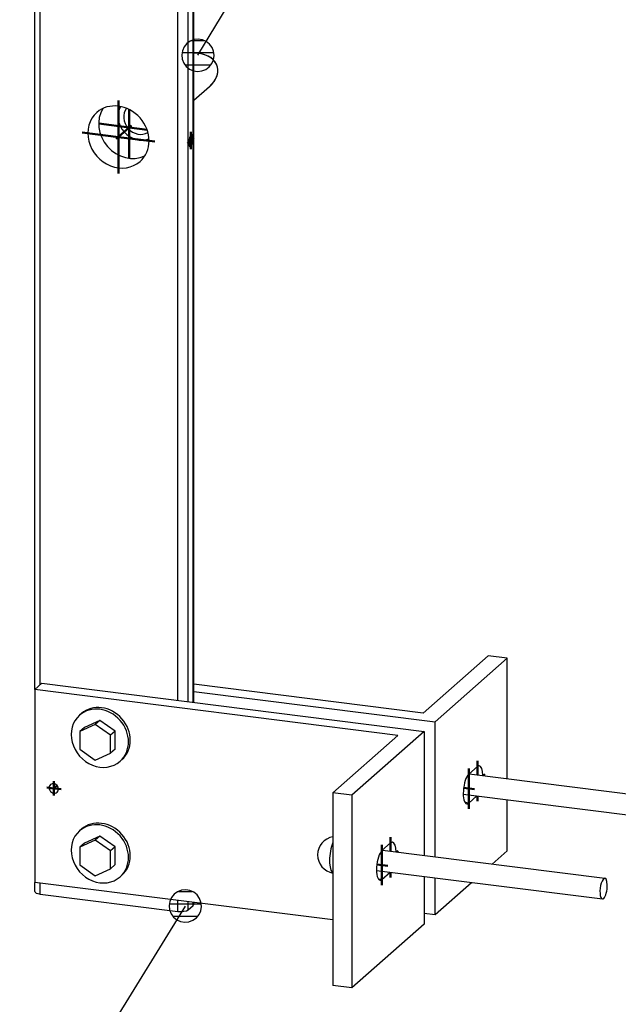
# Model space of a CAD drawing. Header units: millimetres. Extents: x 4464 to 5058, y 2900 to 3320.
# Tile 59 of 110: x 4790 to 4800, y 2973 to 2989. Entities that reach past the tile are written whole.
import ezdxf
from ezdxf.enums import TextEntityAlignment as Align

# ---------------------------------------------------------------- set-up
doc = ezdxf.new("R2010")
doc.units = ezdxf.units.MM
doc.linetypes.add('STRICHPUNKT2', pattern=[18.5, 10, -4, 0.5, -4])
doc.layers.get('0').update_dxf_attribs({"linetype": 'CONTINUOUS'})
for name, color, linetype in [('DIM49', 4, 'CONTINUOUS'), ('LE_GREEN', 3, 'CONTINUOUS'), ('LE_RED', 1, 'CONTINUOUS'), ('TXT_ALL', 7, 'CONTINUOUS')]:
    doc.layers.add(name, color=color, linetype=linetype)
doc.layers.add('LE_ALL', color=7, linetype='CONTINUOUS', lineweight=50)
doc.styles.add('ARIAL', font='arial.ttf')

# ---------------------------------------------------------------- blocks, each defined once
blk = doc.blocks.new('Precisie buis 22x3_03238', base_point=(4793.23528863, 2988.49266412))
blk.add_lwpolyline([(4793.23528863, 2988.49266412), (4793.14869761, 2988.50357357)])
for start_param, end_param in [(0.99741368, 1.18760703), (5.28577162, 7.280598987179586)]:
    blk.add_ellipse((4793.06819169, 2988.1441511), major_axis=(0.46203893, 0.14226915), ratio=0.69905585, start_param=start_param, end_param=end_param)
blk = doc.blocks.new('Precisie buis 22x3_03237')
blk.add_blockref('Precisie buis 22x3_03238', (4793.23528863, 2988.49266412))
blk = doc.blocks.new('Precisie buis 22x3_03240', base_point=(4792.40000187, 2987.20414617))
blk.add_line((4793.40238556, 2987.9499935), (4793.14869761, 2987.72626175))
for centre, major_axis, ratio, start_param, end_param in [((4793.06819169, 2988.1441511), (0.46203893, 0.14226915), 0.69905585, 5.28577162, 7.470792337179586), ((4792.25501889, 2987.4270001), (0.2425272, -0.2750000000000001), 0.8819171, 3.43545225, 5.98932571), ((4792.25501889, 2987.4270001), (0.17638342, -0.2), 0.8819171, 3.30675761, 6.11802035)]:
    blk.add_ellipse(centre, major_axis=major_axis, ratio=ratio, start_param=start_param, end_param=end_param)
blk = doc.blocks.new('Precisie buis 22x3_03239')
blk.add_blockref('Precisie buis 22x3_03240', (4792.40000187, 2987.20414617))
blk = doc.blocks.new('Hoekkoppelstuk Sierregel ø22 mm_03236')
for name in ['Precisie buis 22x3_03239', 'Precisie buis 22x3_03237']:
    blk.add_blockref(name, (0, 0))
blk = doc.blocks.new('BALUSTER PROFIEL 80X15 R4_04111', base_point=(4793.08633829, 2986.9720193))
for p, q in [((4793.14008619, 2977.91027099), (4793.14008619, 2993.07873613)), ((4793.14869761, 2977.90918606), (4793.14869761, 2993.08633069)), ((4793.05759039, 2977.92066449), (4793.05759039, 2993.00598168)), ((4792.88572803, 2977.94231711), (4792.88572803, 2992.85441332)), ((4790.6407336, 2978.19373276), (4790.6407336, 2990.34882687)), ((4790.55454072, 2978.11771779), (4790.55454072, 2990.17660276)), ((4790.55454072, 2974.82548066), (4790.55454072, 2974.97453952)), ((4790.6407336, 2974.78390669), (4790.6407336, 2974.96368024)), ((4790.6407336, 2974.78390669), (4792.88572803, 2974.50106398)), ((4792.88572803, 2974.50106398), (4792.88572803, 2974.68083753)), ((4793.05759039, 2974.52692447), (4793.05759039, 2974.65918491)), ((4793.05759039, 2974.52692447), (4793.14008619, 2974.59967892)), ((4793.14008619, 2974.59967892), (4793.14008619, 2974.64879141)), ((4793.14869761, 2974.6153924), (4793.14869761, 2974.64770648))]:
    blk.add_line(p, q)
for centre, major_axis, ratio, start_param, end_param in [((4792.09591712, 2987.28668553), (0.35276684, -0.4), 0.8819171, 3.39484865, 6.02992931), ((4791.91914043, 2987.13078313), (0.35276684, -0.4), 0.8819171, 6.28318531, 9.424777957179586), ((4791.91914043, 2987.13078313), (0.35276684, -0.4), 0.8819171, 3.14159265, 6.28318531), ((4790.68787405, 2974.82548066), (0.13333333, 0), 0.33333333, 3.14159265, 4.35102186), ((4793.01536427, 2974.6153924), (0.13333333, 0), 0.33333333, 5.92181818, 6.283185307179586), ((4792.93286848, 2974.54263795), (0.13333333, 0), 0.33333333, 4.35102186, 5.92181818)]:
    blk.add_ellipse(centre, major_axis=major_axis, ratio=ratio, start_param=start_param, end_param=end_param)
at = {"layer": 'LE_RED'}
for start_param, end_param in [(0, 1.93216345), (3.14159265, 3.76598198), (1.93216345, 3.14159265), (5.33677831, 6.283185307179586)]:
    blk.add_ellipse((4793.09883829, 2987.07123498), major_axis=(-0.0125, -0.09921567), ratio=0.33333333, start_param=start_param, end_param=end_param, dxfattribs=at)
blk = doc.blocks.new('_04113', base_point=(4791.88378509, 2987.09960266))
at = {"layer": 'LE_ALL', "color": 1, "linetype": 'STRICHPUNKT2'}
for p, q in [((4791.91914043, 2987.13078313), (4791.91914043, 2987.72789553)), ((4792.09591712, 2987.28668553), (4792.09591712, 2987.57871714)), ((4792.09591712, 2987.28668553), (4791.59702947, 2987.34953946)), ((4791.88378509, 2987.09960266), (4792.13127246, 2987.317866)), ((4792.09591712, 2987.28668553), (4792.38565826, 2987.25018157)), ((4792.09591712, 2987.28668553), (4792.09591712, 2986.78385404)), ((4791.91914043, 2987.13078313), (4791.32671134, 2987.20542218)), ((4791.91914043, 2987.13078313), (4792.51156951, 2987.05614409)), ((4791.91914043, 2987.13078313), (4791.91914043, 2986.53367074)), ((4793.09883829, 2987.07123498), (4793.09883829, 2987.21265633)), ((4793.09883829, 2987.07123498), (4793.1518713, 2987.11800569)), ((4793.09883829, 2987.07123498), (4793.04580528, 2987.02446426)), ((4793.14560901, 2987.06534242), (4793.08208954, 2987.07334512)), ((4793.09883829, 2987.07123498), (4793.09883829, 2986.92981362))]:
    blk.add_line(p, q, dxfattribs=at)
blk = doc.blocks.new('_04112')
blk.add_blockref('_04113', (4791.88378509, 2987.09960266))
blk = doc.blocks.new('DIN 13-M6_04115', base_point=(4793.08842162, 2986.98855525))
for start_param, end_param in [(3.14159265, 6.283185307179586), (0, 3.14159265)]:
    blk.add_ellipse((4793.09883829, 2987.07123498), major_axis=(-0.01041667, -0.08267973), ratio=0.33333333, start_param=start_param, end_param=end_param)
at = {"layer": 'LE_RED'}
for start_param, end_param in [(0, 1.93216345), (3.14159265, 3.76598198), (1.93216345, 3.14159265), (5.33677831, 6.28318531)]:
    blk.add_ellipse((4793.09883829, 2987.07123498), major_axis=(-0.0125, -0.09921567), ratio=0.33333333, start_param=start_param, end_param=end_param, dxfattribs=at)
blk = doc.blocks.new('DIN 13-M6_04114')
blk.add_blockref('DIN 13-M6_04115', (4793.08842162, 2986.98855525))
blk = doc.blocks.new('BALUSTER PROFIEL 80X15 R4_04110')
for name, p in [('BALUSTER PROFIEL 80X15 R4_04111', (4793.08633829, 2986.9720193)), ('_04112', (0, 0)), ('DIN 13-M6_04114', (0, 0))]:
    blk.add_blockref(name, p)
blk = doc.blocks.new('Hoeklijn 200x100x10_04118', base_point=(4797.63279414, 2976.26770627))
for p, q in [((4798.26329768, 2976.66658611), (4798.26329768, 2978.63080879)), ((4797.08478638, 2975.38967141), (4797.08478638, 2977.59145952)), ((4797.77421549, 2976.8638327), (4797.63279414, 2976.73911079)), ((4797.63279414, 2976.26770627), (4797.7673584, 2976.3863808)), ((4798.26329768, 2975.48811199), (4798.26329768, 2976.32389832)), ((4797.63279414, 2976.26770627), (4797.57433074, 2976.27507196)), ((4798.01831529, 2975.27205782), (4798.26329768, 2975.48811199)), ((4797.08478638, 2974.44876271), (4797.08478638, 2975.04698362)), ((4797.08478638, 2974.44876271), (4797.67831529, 2974.97220601)), ((4796.90800981, 2974.47103447), (4797.08478638, 2974.44876271))]:
    blk.add_line(p, q)
blk.add_lwpolyline([(4793.14869761, 2978.08736009), (4797.08478638, 2977.59145952), (4798.26329768, 2978.63080879), (4797.9514929, 2978.6700925), (4796.89083273, 2977.73467816), (4793.14869761, 2978.20614287)])
for centre, start_param, end_param in [((4797.77421549, 2976.62813044), 3.14159265, 3.50295978), ((4797.77421549, 2976.62813044), 1.97921361, 3.14159265), ((4797.63279414, 2976.50340853), 3.50295978, 6.283185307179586), ((4797.63279414, 2976.50340853), 0, 0.36136712)]:
    blk.add_ellipse(centre, major_axis=(-0.03125, -0.24803919), ratio=0.33333333, start_param=start_param, end_param=end_param)
blk = doc.blocks.new('_04120', base_point=(4797.55011441, 2976.5138252))
at = {"layer": 'LE_ALL', "color": 1, "linetype": 'STRICHPUNKT2'}
for p, q in [((4797.63279414, 2976.17342536), (4797.63279414, 2976.83339169)), ((4797.77421549, 2976.72820467), (4797.77421549, 2976.95811361)), ((4797.87350481, 2976.71569539), (4797.89795918, 2976.73726212)), ((4797.55011441, 2976.5138252), (4797.72633557, 2976.49162342)), ((4797.77421549, 2976.29814728), (4797.77421549, 2976.38551688))]:
    blk.add_line(p, q, dxfattribs=at)
blk = doc.blocks.new('_04119')
blk.add_blockref('_04120', (4797.55011441, 2976.5138252))
blk = doc.blocks.new('Hoeklijn 200x100x10_04117')
for name, p in [('Hoeklijn 200x100x10_04118', (4797.63279414, 2976.26770627)), ('_04119', (0, 0))]:
    blk.add_blockref(name, p)
blk = doc.blocks.new('Hoeklijn 200x100x10_04122', base_point=(4796.36000205, 2975.61661368))
for p, q in [((4790.55406304, 2978.11729651), (4790.67191417, 2978.22123144)), ((4790.55406304, 2978.11729651), (4790.55406304, 2974.97459971)), ((4796.4783539, 2977.37090602), (4790.55406304, 2978.11729651)), ((4790.67191417, 2978.22123144), (4796.90800981, 2977.43555724)), ((4795.41769373, 2976.43549167), (4796.4783539, 2977.37090602)), ((4796.90800981, 2977.43555724), (4795.72949851, 2976.39620796)), ((4796.90800981, 2977.43555724), (4796.90800981, 2975.41194317)), ((4795.72949851, 2976.39620796), (4795.41769373, 2976.43549167)), ((4795.41769373, 2976.43549167), (4795.41769373, 2973.29279487)), ((4795.72949851, 2976.39620796), (4795.72949851, 2973.25351116)), ((4796.36000205, 2975.61661368), (4796.2185807, 2975.49189177)), ((4796.2185807, 2975.02048725), (4796.35314496, 2975.13916178)), ((4796.90800981, 2975.06925538), (4796.90800981, 2974.29286043)), ((4795.41769373, 2974.36183984), (4790.55406304, 2974.97459971)), ((4796.2185807, 2975.02048725), (4796.1601173, 2975.02785295))]:
    blk.add_line(p, q)
blk.add_lwpolyline([(4796.90800981, 2974.29286043), (4795.72949851, 2973.25351116), (4795.41769373, 2973.29279487)])
for centre, major_axis, ratio, start_param, end_param in [((4790.86586784, 2976.5066644), (0.05511982, -0.0625), 0.8819171, 3.14159265, 6.28318531), ((4790.86586784, 2976.5066644), (0.05511982, -0.0625), 0.8819171, 0, 3.14159265), ((4796.36000205, 2975.38091142), (-0.03125, -0.24803919), 0.33333333, 3.14159265, 3.50295978), ((4796.36000205, 2975.38091142), (-0.03125, -0.24803919), 0.33333333, 1.97921361, 3.14159265), ((4796.2185807, 2975.25618951), (-0.03125, -0.24803919), 0.33333333, 3.50295978, 6.283185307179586), ((4796.2185807, 2975.25618951), (-0.03125, -0.24803919), 0.33333333, 0, 0.36136712)]:
    blk.add_ellipse(centre, major_axis=major_axis, ratio=ratio, start_param=start_param, end_param=end_param)
blk = doc.blocks.new('_04124', base_point=(4796.13590097, 2975.26660618))
at = {"layer": 'LE_ALL', "color": 1, "linetype": 'STRICHPUNKT2'}
for p, q in [((4790.86586784, 2976.5066644), (4790.74894105, 2976.52139579)), ((4790.92098766, 2976.55527551), (4790.85113645, 2976.49367253)), ((4790.86586784, 2976.5066644), (4790.86586784, 2976.62451553)), ((4790.86586784, 2976.5066644), (4790.98279464, 2976.491933)), ((4790.86586784, 2976.5066644), (4790.86586784, 2976.38881327)), ((4796.36000205, 2975.71089459), (4796.36000205, 2975.48098565)), ((4796.2185807, 2975.58617267), (4796.2185807, 2974.92620635)), ((4796.48374574, 2975.4900431), (4796.45929138, 2975.46847637)), ((4796.13590097, 2975.26660618), (4796.31212213, 2975.2444044)), ((4796.36000205, 2975.13829786), (4796.36000205, 2975.05092826))]:
    blk.add_line(p, q, dxfattribs=at)
blk = doc.blocks.new('_04123')
blk.add_blockref('_04124', (4796.13590097, 2975.26660618))
blk = doc.blocks.new('Hoeklijn 200x100x10_04121')
for name, p in [('Hoeklijn 200x100x10_04122', (4796.36000205, 2975.61661368)), ('_04123', (0, 0))]:
    blk.add_blockref(name, p)
blk = doc.blocks.new('Carrosseriering (ISO 7093)-M10_04133', base_point=(4791.94663593, 2976.95028043))
for p, q in [((4791.31466088, 2977.72626416), (4791.2851981, 2977.70028043)), ((4791.97609871, 2976.97626416), (4791.94663593, 2976.95028043))]:
    blk.add_line(p, q)
at = {"layer": 'LE_GREEN'}
for centre, start_param, end_param in [((4791.61591702, 2977.32528043), 6.28318531, 9.424777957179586), ((4791.6453798, 2977.35126416), 6.28318531, 9.424777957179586), ((4791.61591702, 2977.32528043), 3.14159265, 6.283185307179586)]:
    blk.add_ellipse(centre, major_axis=(0.33071891, -0.375), ratio=0.8819171, start_param=start_param, end_param=end_param, dxfattribs=at)
blk = doc.blocks.new('Carrosseriering (ISO 7093)-M10_04132')
blk.add_blockref('Carrosseriering (ISO 7093)-M10_04133', (4791.94663593, 2976.95028043))
blk = doc.blocks.new('Zeskant tapbout-M10x50 (DIN 933)_04135', base_point=(4791.36647319, 2977.50186235))
for p, q in [((4791.61591702, 2977.61559033), (4791.36647319, 2977.50186235)), ((4791.61591702, 2977.61559033), (4791.54049229, 2977.54907197)), ((4791.86536084, 2977.43900841), (4791.61591702, 2977.61559033)), ((4791.54049229, 2977.54907197), (4791.29104847, 2977.43534399)), ((4791.36647319, 2977.50186235), (4791.29104847, 2977.43534399)), ((4791.78993612, 2977.37249006), (4791.54049229, 2977.54907197)), ((4791.29104847, 2977.43534399), (4791.29104847, 2977.1450341)), ((4791.86536084, 2977.43900841), (4791.78993612, 2977.37249006)), ((4791.78993612, 2977.08218016), (4791.78993612, 2977.37249006)), ((4791.86536084, 2977.14869852), (4791.86536084, 2977.43900841)), ((4791.29104847, 2977.1450341), (4791.54049229, 2976.96845218)), ((4791.86536084, 2977.14869852), (4791.78993612, 2977.08218016)), ((4791.54049229, 2976.96845218), (4791.78993612, 2977.08218016))]:
    blk.add_line(p, q)
blk = doc.blocks.new('Zeskant tapbout-M10x50 (DIN 933)_04134')
blk.add_blockref('Zeskant tapbout-M10x50 (DIN 933)_04135', (4791.36647319, 2977.50186235))
blk = doc.blocks.new('Montage hoeklijn aan baluster_04130')
for name in ['Carrosseriering (ISO 7093)-M10_04132', 'Zeskant tapbout-M10x50 (DIN 933)_04134']:
    blk.add_blockref(name, (0, 0))
blk = doc.blocks.new('Carrosseriering (ISO 7093)-M10_04139', base_point=(4791.94663593, 2975.06466235))
for p, q in [((4791.31466088, 2975.84064608), (4791.2851981, 2975.81466235)), ((4791.97609871, 2975.09064608), (4791.94663593, 2975.06466235))]:
    blk.add_line(p, q)
at = {"layer": 'LE_GREEN'}
for centre, start_param, end_param in [((4791.6453798, 2975.46564608), 0, 3.14159265), ((4791.61591702, 2975.43966235), 6.28318531, 9.424777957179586), ((4791.61591702, 2975.43966235), 3.14159265, 6.28318531)]:
    blk.add_ellipse(centre, major_axis=(0.33071891, -0.375), ratio=0.8819171, start_param=start_param, end_param=end_param, dxfattribs=at)
blk = doc.blocks.new('Carrosseriering (ISO 7093)-M10_04138')
blk.add_blockref('Carrosseriering (ISO 7093)-M10_04139', (4791.94663593, 2975.06466235))
blk = doc.blocks.new('Zeskant tapbout-M10x50 (DIN 933)_04141', base_point=(4791.36647319, 2975.61624426))
for p, q in [((4791.61591702, 2975.72997224), (4791.36647319, 2975.61624426)), ((4791.61591702, 2975.72997224), (4791.54049229, 2975.66345389)), ((4791.86536084, 2975.55339033), (4791.61591702, 2975.72997224)), ((4791.54049229, 2975.66345389), (4791.29104847, 2975.54972591)), ((4791.36647319, 2975.61624426), (4791.29104847, 2975.54972591)), ((4791.29104847, 2975.54972591), (4791.29104847, 2975.25941601)), ((4791.78993612, 2975.48687197), (4791.54049229, 2975.66345389)), ((4791.86536084, 2975.55339033), (4791.78993612, 2975.48687197)), ((4791.86536084, 2975.26308043), (4791.86536084, 2975.55339033)), ((4791.78993612, 2975.19656208), (4791.78993612, 2975.48687197)), ((4791.29104847, 2975.25941601), (4791.54049229, 2975.0828341)), ((4791.54049229, 2975.0828341), (4791.78993612, 2975.19656208)), ((4791.86536084, 2975.26308043), (4791.78993612, 2975.19656208))]:
    blk.add_line(p, q)
blk = doc.blocks.new('Zeskant tapbout-M10x50 (DIN 933)_04140')
blk.add_blockref('Zeskant tapbout-M10x50 (DIN 933)_04141', (4791.36647319, 2975.61624426))
blk = doc.blocks.new('Montage hoeklijn aan baluster_04136')
for name in ['Carrosseriering (ISO 7093)-M10_04138', 'Zeskant tapbout-M10x50 (DIN 933)_04140']:
    blk.add_blockref(name, (0, 0))
blk = doc.blocks.new('Hoge dopmoer (DIN 1587)-M12_04145', base_point=(4795.41769373, 2975.1292144))
blk.add_arc((4795.4692448, 2975.42186662), 0.3, 99.894638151, -99.894638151)
blk.add_ellipse((4795.4692448, 2975.42186662), major_axis=(-0.03749999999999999, -0.29764702), ratio=0.33333333, start_param=4.01049905, end_param=6.13701316)
blk = doc.blocks.new('Hoge dopmoer (DIN 1587)-M12_04144')
blk.add_blockref('Hoge dopmoer (DIN 1587)-M12_04145', (4795.41769373, 2975.1292144))
blk = doc.blocks.new('Draadstang-M12x140_04147', base_point=(4799.81326175, 2974.70322804))
for p, q in [((4796.22543779, 2975.49793916), (4799.85576175, 2975.04056133)), ((4796.13029017, 2975.16723884), (4799.81326175, 2974.70322804))]:
    blk.add_line(p, q)
for start_param, end_param in [(3.14159265, 6.283185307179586), (6.28318531, 9.424777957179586)]:
    blk.add_ellipse((4799.83451175, 2974.87189468), major_axis=(-0.02125, -0.16866665), ratio=0.33333333, start_param=start_param, end_param=end_param)
blk = doc.blocks.new('Draadstang-M12x140_04146')
blk.add_blockref('Draadstang-M12x140_04147', (4799.81326175, 2974.70322804))
blk = doc.blocks.new('Montage baluster_04142')
for name in ['Hoge dopmoer (DIN 1587)-M12_04144', 'Draadstang-M12x140_04146']:
    blk.add_blockref(name, (0, 0))
blk = doc.blocks.new('Draadstang-M12x140_04151', base_point=(4801.22747519, 2975.95044706))
for p, q in [((4797.63965123, 2976.74515818), (4801.26997519, 2976.28778035)), ((4797.5445036, 2976.41445786), (4801.22747519, 2975.95044706))]:
    blk.add_line(p, q)
for start_param, end_param in [(3.14159265, 6.283185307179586), (6.28318531, 9.424777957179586)]:
    blk.add_ellipse((4801.24872519, 2976.1191137), major_axis=(-0.02125, -0.16866665), ratio=0.33333333, start_param=start_param, end_param=end_param)
blk = doc.blocks.new('Draadstang-M12x140_04150')
blk.add_blockref('Draadstang-M12x140_04151', (4801.22747519, 2975.95044706))
blk = doc.blocks.new('Montage baluster_04148')
blk.add_blockref('Draadstang-M12x140_04150', (0, 0))
blk = doc.blocks.new('Stelschroef (DIN 913 - ISO 4026)-M6x20_04154', base_point=(4793.07843309, 2987.05323201))
for p, q in [((4793.085746, 2987.09345823), (4793.11925792, 2987.08923613)), ((4793.08294161, 2987.03638421), (4793.10905172, 2987.03309464))]:
    blk.add_line(p, q)
blk.add_lwpolyline([(4793.07843309, 2987.05323201), (4793.0886393, 2987.01509259), (4793.10905172, 2987.03309464), (4793.11925792, 2987.08923613), (4793.10905172, 2987.12737555), (4793.0886393, 2987.10937349)], close=True)
at = {"layer": 'LE_RED'}
for start_param, end_param in [(0, 1.93216345), (3.14159265, 3.76598198), (1.93216345, 3.14159265), (5.33677831, 6.283185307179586)]:
    blk.add_ellipse((4793.09884551, 2987.07123407), major_axis=(-0.01041667, -0.08267973), ratio=0.33333333, start_param=start_param, end_param=end_param, dxfattribs=at)
blk = doc.blocks.new('GEWINDE_04156', base_point=(4793.10926217, 2987.1539138))
at = {"layer": 'LE_RED'}
for start_param, end_param in [(3.14159265, 3.76598198), (0.36136712, 1.93216345), (2.78022553, 3.14159265), (1.93216345, 2.78022553), (5.33677831, 6.283185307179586), (6.28318531, 6.644552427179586)]:
    blk.add_ellipse((4793.09884551, 2987.07123407), major_axis=(-0.01041667, -0.08267973), ratio=0.33333333, start_param=start_param, end_param=end_param, dxfattribs=at)
blk = doc.blocks.new('GEWINDE_04155')
blk.add_blockref('GEWINDE_04156', (4793.10926217, 2987.1539138))
blk = doc.blocks.new('Stelschroef (DIN 913 - ISO 4026)-M6x20_04153')
for name, p in [('Stelschroef (DIN 913 - ISO 4026)-M6x20_04154', (4793.07843309, 2987.05323201)), ('GEWINDE_04155', (0, 0))]:
    blk.add_blockref(name, p)
blk = doc.blocks.new('Montage sierregel_04152')
blk.add_blockref('Stelschroef (DIN 913 - ISO 4026)-M6x20_04153', (0, 0))
blk = doc.blocks.new('Montage_04129')
for name in ['Montage sierregel_04152', 'Montage hoeklijn aan baluster_04130', 'Montage baluster_04148', 'Montage hoeklijn aan baluster_04136', 'Montage baluster_04142']:
    blk.add_blockref(name, (0, 0))
blk = doc.blocks.new('SHAPE_06176', base_point=(4793.00990853, 2974.58828312))
at = {"layer": 'DIM49', "color": 3}
for p, q in [((4792.89817225, 2974.8250957), (4793.1198077, 2974.8250957)), ((4793.00990853, 2974.58828312), (4786.61426441, 2964.23786583)), ((4792.7514155, 2974.6250957), (4793.26856721, 2974.6250957)), ((4792.80573537, 2974.4250957), (4793.21368271, 2974.4250957)), ((4779.92649472, 2966.23786583), (4784.61426441, 2966.23786583)), ((4784.61426441, 2962.23786583), (4779.92649472, 2962.23786583))]:
    blk.add_line(p, q, dxfattribs=at)
blk.add_lwpolyline([(4793.0856266, 2974.84046619), (4793.01777678, 2974.85147054), (4792.94939076, 2974.8445391), (4792.88512893, 2974.82014424), (4792.82937062, 2974.77994843), (4792.78591567, 2974.72669094), (4792.75772546, 2974.66400119), (4792.74672111, 2974.59615137), (4792.75365255, 2974.52776535), (4792.77804741, 2974.46350352), (4792.81824323, 2974.40774521), (4792.87150072, 2974.36429026), (4792.93419047, 2974.33610005), (4793.00204028, 2974.3250957), (4793.0704263, 2974.33202714), (4793.13468814, 2974.356422), (4793.19044645, 2974.39661782), (4793.2339014, 2974.44987531), (4793.2620916, 2974.51256506), (4793.27309595, 2974.58041487), (4793.26616451, 2974.64880089), (4793.24176965, 2974.71306273), (4793.20157384, 2974.76882104), (4793.14831635, 2974.81227599)], close=True, dxfattribs=at)
for centre, start_param, end_param in [((4779.92649472, 2964.23786583), 1.57079633, 4.71238898), ((4784.61426441, 2964.23786583), 4.71238898, 7.853981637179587)]:
    blk.add_ellipse(centre, major_axis=(2, 0), ratio=1, start_param=start_param, end_param=end_param, dxfattribs=at)
at = {"layer": 'TXT_ALL', "style": 'ARIAL'}
blk.add_text('8', height=3.5, dxfattribs=at).set_placement((4780.92649472, 2964.23786583), align=Align.MIDDLE_LEFT)
blk = doc.blocks.new('Tussen baluster (doorgaande sierregel)_04109')
for name, p in [('Montage_04129', (0, 0)), ('BALUSTER PROFIEL 80X15 R4_04110', (0, 0)), ('Hoeklijn 200x100x10_04117', (0, 0)), ('Hoeklijn 200x100x10_04121', (0, 0)), ('SHAPE_06176', (4793.00990853, 2974.58828312))]:
    blk.add_blockref(name, p)
blk = doc.blocks.new('_A3D0207_02745')
for name in ['Tussen baluster (doorgaande sierregel)_04109', 'Hoekkoppelstuk Sierregel ø22 mm_03236']:
    blk.add_blockref(name, (0, 0))
blk = doc.blocks.new('_ANS0207_02744')
blk.add_blockref('_A3D0207_02745', (0, 0))
blk = doc.blocks.new('SHAPE_06154', base_point=(4793.21581867, 2988.46468775))
at = {"layer": 'DIM49', "color": 3}
for p, q in [((4799.79326072, 2998.07286083), (4804.48103041, 2998.07286083)), ((4793.21581867, 2988.46468775), (4797.79326072, 2996.07286083)), ((4804.48103041, 2994.07286083), (4799.79326072, 2994.07286083)), ((4793.32602784, 2988.70142554), (4793.10450347, 2988.70142554)), ((4793.47437852, 2988.50142554), (4792.95735635, 2988.50142554)), ((4793.41952057, 2988.30142554), (4793.0118693, 2988.30142554))]:
    blk.add_line(p, q, dxfattribs=at)
blk.add_lwpolyline([(4793.14309561, 2988.21162474), (4793.21107112, 2988.20142554), (4793.27937016, 2988.20916723), (4793.34333827, 2988.23432221), (4793.39861613, 2988.27517623), (4793.44143665, 2988.32894514), (4793.46888167, 2988.39196469), (4793.47908087, 2988.45994019), (4793.47133919, 2988.52823924), (4793.4461842, 2988.59220735), (4793.40533019, 2988.64748521), (4793.35156127, 2988.69030573), (4793.28854173, 2988.71775075), (4793.22056622, 2988.72794995), (4793.15226718, 2988.72020827), (4793.08829907, 2988.69505328), (4793.03302121, 2988.65419927), (4792.99020069, 2988.60043035), (4792.96275566, 2988.5374108), (4792.95255646, 2988.4694353), (4792.96029815, 2988.40113626), (4792.98545314, 2988.33716815), (4793.02630715, 2988.28189029), (4793.08007606, 2988.23906977)], close=True, dxfattribs=at)
for centre, start_param, end_param in [((4799.79326072, 2996.07286083), 1.57079633, 4.71238898), ((4804.48103041, 2996.07286083), 4.71238898, 7.853981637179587)]:
    blk.add_ellipse(centre, major_axis=(2, 0), ratio=1, start_param=start_param, end_param=end_param, dxfattribs=at)
at = {"layer": 'TXT_ALL', "style": 'ARIAL'}
blk.add_text('4', height=3.5, dxfattribs=at).set_placement((4800.79326072, 2996.07286083), align=Align.MIDDLE_LEFT)
blk = doc.blocks.new('PART_2246_06153')
blk.add_blockref('SHAPE_06154', (4793.21581867, 2988.46468775))
blk = doc.blocks.new('VIEW_207_06130')
blk.add_blockref('PART_2246_06153', (0, 0))
blk = doc.blocks.new('DVI_FIGURE_06040')
blk.add_blockref('VIEW_207_06130', (0, 0))

msp = doc.modelspace()

# ---------------------------------------------------------------- block references
for name in ['_ANS0207_02744', 'DVI_FIGURE_06040']:
    msp.add_blockref(name, (0, 0))

doc.saveas('drawing.dxf')
